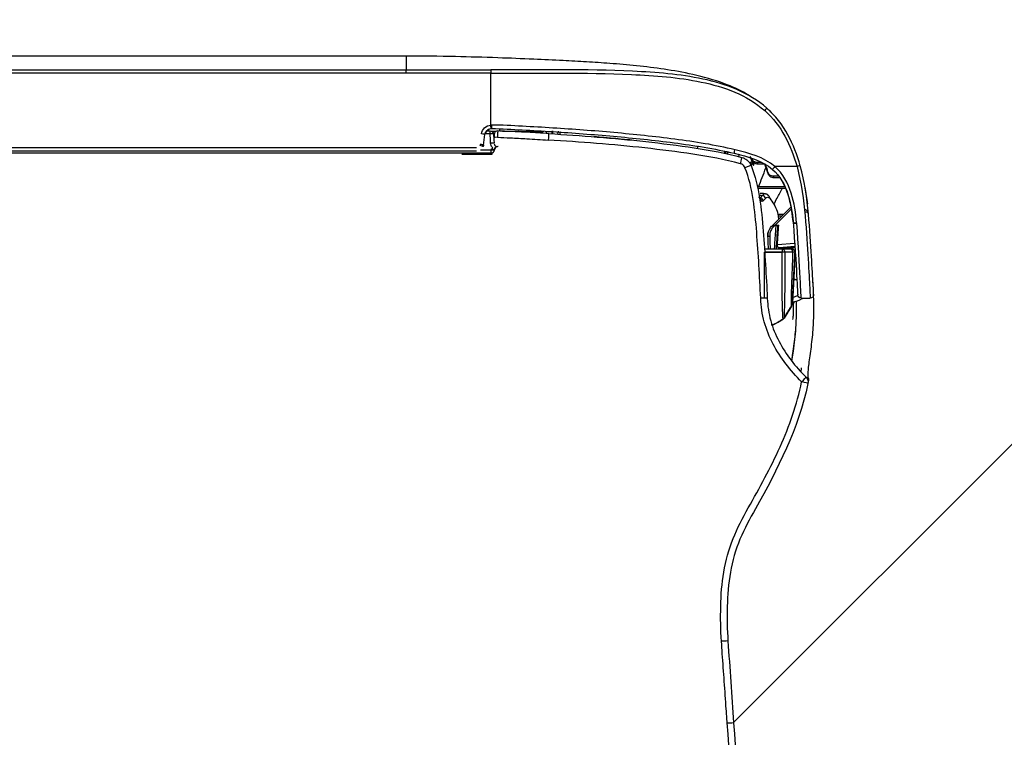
# Model space of a CAD drawing. Header units: millimetres. Extents: x 922208 to 1069538, y -182208 to -99877.
# Tile 150 of 256: x 990569 to 990711, y -172232 to -172129. Entities that reach past the tile are written whole.
import ezdxf

# ---------------------------------------------------------------- set-up
doc = ezdxf.new("R2010")
doc.units = ezdxf.units.MM
doc.header["$MEASUREMENT"] = 0
doc.layers.add('IS_KLIM_urządzenia', color=3, linetype='Continuous')
doc.layers.add('K_skropliny', color=7, linetype='SK', lineweight=30, true_color=0x008942)
doc.linetypes.add('SK', pattern='A,13.7,-5.08,["SK",Standard,S=2.54,R=0,X=-2,Y=-1.27],-5.08', length=23.86)

# ---------------------------------------------------------------- blocks, each defined once
blk = doc.blocks.new('G$CFEA986A8')
at = {"layer": 'IS_KLIM_urządzenia', "linetype": 'Continuous'}
for p, q in [((2.71, 28.23), (3.1, 35.54)), ((3.1, 35.54), (3.1, 35.54)), ((3.24, 36.01), (3.24, 36.02)), ((3.24, 36.02), (3.24, 36.01)), ((2.73, 27.62), (4.82, 27.62)), ((2.74, 28.23), (2.74, 28.23)), ((2.74, 27.41), (5, 27.61)), ((5.25, 27.13), (2.77, 26.91)), ((3.03, 28.23), (3.03, 28.23)), ((4.22, 28.23), (4.22, 28.23)), ((4.55, 28.23), (4.55, 28.23)), ((3.18, 21.95), (5.57, 24.34)), ((5.93, 24.34), (3.22, 21.63)), ((5.57, 24.34), (5.44, 24.33)), ((5.57, 24.34), (5.85, 24.61)), ((5.93, 24.34), (5.57, 24.34)), ((6.02, 24.44), (5.93, 24.34)), ((46.34, 14.13), (46.34, 14)), ((50.7, 14.13), (46.34, 14.13)), ((46.52, 13.99), (46.52, 13.96)), ((46.52, 13.96), (921.55, 13.84)), ((46.52, 13.51), (46.52, 13.96)), ((48, 13.51), (46.52, 13.51)), ((47.59, 12.8), (47.38, 11.3)), ((48.58, 13.7), (919.48, 13.58)), ((919.48, 13.06), (48.58, 13.18)), ((46.64, 11.21), (47.36, 11.21)), ((46.64, 11.21), (46.64, 10.75)), ((47.11, 10.75), (46.64, 10.75)), ((46.54, 9.92), (46.54, 2.46)), ((58.74, 2.46), (909.33, 2.34)), ((909.33, 1.87), (58.74, 1.98)), ((58.74, 0), (58.74, 1.98)), ((58.73, 0), (909.33, -0.12))]:
    blk.add_line(p, q, dxfattribs=at)
for points in [[(37.64, 10.75, 0), (37.64, 10.76, 0), (37.64, 10.76, 0), (37.64, 10.77, 0), (37.64, 10.78, 0), (37.64, 10.79, 0), (37.64, 10.8, 0), (37.64, 10.81, 0), (37.64, 10.82, 0), (37.64, 10.83, 0), (37.64, 10.84, 0), (37.64, 10.84, 0), (37.65, 10.85, 0), (37.65, 10.86, 0), (37.65, 10.87, 0), (37.65, 10.88, 0), (37.65, 10.89, 0), (37.65, 10.9, 0), (37.65, 10.91, 0), (37.65, 10.92, 0), (37.65, 10.92, 0), (37.65, 10.93, 0), (37.65, 10.94, 0), (37.65, 10.95, 0), (37.65, 10.96, 0), (37.65, 10.97, 0), (37.65, 10.98, 0), (37.65, 10.99, 0), (37.65, 11, 0), (37.65, 11, 0), (37.65, 11.01, 0), (37.65, 11.02, 0), (37.65, 11.03, 0), (37.65, 11.04, 0), (37.65, 11.05, 0), (37.65, 11.06, 0), (37.65, 11.07, 0), (37.65, 11.08, 0), (37.65, 11.08, 0), (37.65, 11.09, 0), (37.65, 11.1, 0), (37.65, 11.11, 0), (37.65, 11.12, 0), (37.65, 11.13, 0), (37.66, 11.14, 0), (37.66, 11.15, 0), (37.66, 11.16, 0), (37.66, 11.16, 0), (37.66, 11.17, 0), (37.66, 11.18, 0), (37.66, 11.19, 0)], [(37.72, 10.74, 0), (37.72, 10.75, 0), (37.72, 10.76, 0), (37.72, 10.77, 0), (37.72, 10.78, 0), (37.72, 10.79, 0), (37.72, 10.79, 0), (37.72, 10.8, 0), (37.72, 10.81, 0), (37.72, 10.82, 0), (37.72, 10.83, 0), (37.73, 10.84, 0), (37.73, 10.85, 0), (37.73, 10.86, 0), (37.73, 10.87, 0), (37.73, 10.87, 0), (37.73, 10.88, 0), (37.73, 10.89, 0), (37.73, 10.9, 0), (37.73, 10.91, 0), (37.73, 10.92, 0), (37.73, 10.93, 0), (37.73, 10.94, 0), (37.73, 10.95, 0), (37.73, 10.95, 0), (37.73, 10.96, 0), (37.73, 10.97, 0), (37.73, 10.98, 0), (37.73, 10.99, 0), (37.73, 11, 0), (37.73, 11.01, 0), (37.73, 11.02, 0), (37.73, 11.03, 0), (37.73, 11.03, 0), (37.73, 11.04, 0), (37.73, 11.05, 0), (37.73, 11.06, 0), (37.73, 11.07, 0), (37.73, 11.08, 0), (37.73, 11.09, 0), (37.73, 11.1, 0), (37.73, 11.11, 0), (37.73, 11.11, 0), (37.73, 11.12, 0), (37.73, 11.13, 0), (37.74, 11.14, 0), (37.74, 11.15, 0), (37.74, 11.16, 0), (37.74, 11.17, 0), (37.74, 11.18, 0), (37.74, 11.19, 0)]]:
    blk.add_polyline3d(points, dxfattribs=at)
at = {"layer": 'IS_KLIM_urządzenia', "linetype": 'Continuous', "extrusion": (0, 0, -1)}
for centre, radius, start, end in [((-1.84, 46.94), 1, 314.7826, 11.7219), ((-0.53, 34.35), 0.5, 357.2068, 90), ((-1.83, 34.35), 0.5, 90, 177.181), ((-46.64, 11.25), 0.5, 270, 357), ((-46.39, 11.44), 1, 188, 264.2856), ((-46.39, 11.42), 1.5, 188, 264.2856)]:
    blk.add_arc(centre, radius, start, end, dxfattribs=at)
at = {"layer": 'IS_KLIM_urządzenia', "linetype": 'Continuous', "extrusion": (-1.54693e-05, -6.12303e-17, -1)}
blk.add_arc((-3.24, 28.23, -0.01), 0.498, 270, 359.4983, dxfattribs=at)
at = {"layer": 'IS_KLIM_urządzenia', "linetype": 'Continuous'}
for centre, start, end in [((2.5, 23.81), 5.1428, 5.6972), ((48.11, 12.87), 160.3327, 163.928), ((45.54, 11.27), 267.736, 0)]:
    blk.add_arc(centre, 0.5, start, end, dxfattribs=at)
for centre, major_axis, ratio, start_param, end_param in [((13.38, 84.28), (0.998, 0.07), 0.023762, 3.141593, 4.646623), ((1.84, 46.94), (0.979, -0.203), 0.056856, 3.141593, 4.651384), ((1.84, 46.94), (0.704, 0.71), 0.020204, 1.651706, 3.141593), ((7.71, 34.94), (-0.999, -0.049), 0.051256, 0, 1.514472), ((7.71, 34.9), (-0.999, -0.047), 0.051373, 0, 1.514578), ((3.38, 28.23), (0, -0.498), 0.705765, 4.721116, 6.283185), ((3.96, 27.4), (0.499, -0.033), 0.703948, 0.778487, 1.449237), ((6.36, 25.91), (0.25, 0.009), 0.004928, 6.283059, 7.845078), ((5.85, 24.61), (-0.177, 0.177), 0.009872, 3.141593, 4.709921), ((1.28, 22.79), (0.498, 0.048), 0.655613, 3.140676, 4.596546), ((2.49, 23.87), (-0.498, -0.042), 0.40242, 3.141593, 4.712356), ((2.5, 23.81), (-0.498, -0.05), 0.399009, 3.140125, 4.706849), ((2.5, 23.81), (-0.498, -0.045), 0.399039, 3.141593, 4.710711), ((6.84, 20.48), (0.38, 0.325), 0.906204, 2.398026, 3.130887), ((7.44, 20.5), (-0.376, 0.33), 0.885836, 0.804441, 2.115185), ((7.76, 20.85), (-0.367, 0.34), 0.8822, 0.840111, 2.138766), ((8.04, 20.89), (0.282, 0.413), 0.898755, 2.160862, 3.167773), ((5.72, 17.3), (0, 0.2), 0.576627, 4.721116, 6.283185), ((2.45, 15.93), (0.482, 0.133), 0.040619, 3.141593, 4.662666), ((5.63, 15.93), (-0.326, -0.379), 0.006066, 1.506881, 3.141593), ((6.49, 16.72), (0.192, 0.056), 0.184381, 5.301873, 6.283185), ((8.86, 15.62), (0.19, -0.061), 0.210046, 2.527177, 3.153928), ((9.97, 16.14), (-0.925, -0.381), 0.043497, 0, 1.508611), ((8.07, 15.3), (0, 0.2), 0.433029, 4.721116, 6.283185), ((8.96, 15.32), (-0.191, 0.059), 0.212832, 4.135574, 5.657225), ((8.8, 14.85), (0.18, 0.087), 0.196125, 5.117147, 6.283185), ((10.63, 15.55), (-0.263, -0.965), 0.021464, 4.784953, 6.283185), ((11.38, 13.51), (-0.117, -0.486), 0.019962, 3.141593, 4.771045), ((45.52, 13.53), (0.02, 0.5), 1, 3.141593, 4.708057), ((45.52, 13.53), (-0.02, -0.5), 0.999999, 0, 1.547993), ((45.57, 13.52), (-0.02, -0.5), 0.955746, 0, 1.547846), ((46.52, 13.46), (0.5, -0.017), 0.998628, 1.605655, 3.113607), ((46.52, 13.46), (-0.5, 0.017), 0.093825, 4.715665, 5.983293), ((48.08, 12.73), (0.495, -0.07), 0.051828, 3.141593, 4.719673), ((48.11, 12.87), (0.48, -0.138), 0.050296, 3.141584, 4.726878), ((45.54, 11.73), (0.5, 0), 0.093428, 4.788501, 6.283185), ((46.57, 12.58), (0.499, 0.026), 0.09496, 3.141593, 4.707412), ((39.42, 10.08), (0.996, -0.087), 0.841749, 1.62689, 2.181571), ((46.64, 11.25), (0.499, 0.026), 0.096366, 3.141593, 4.707339), ((46.39, 9.94), (0, -0.5), 0.000142, 3.141593, 4.764749), ((46.54, 9.95), (0.05, -0.498), 0.005219, 3.141593, 4.764488), ((47.87, 11.23), (0.495, -0.07), 0.051828, 3.141593, 4.719673), ((7.1, 7.87), (0.331, 0.375), 0.006851, 3.141593, 4.648558), ((46.54, 2.49), (0, 0.5), 0.000013, 3.173368, 4.660029)]:
    blk.add_ellipse(centre, major_axis=major_axis, ratio=ratio, start_param=start_param, end_param=end_param, dxfattribs=at)
at = {"layer": 'IS_KLIM_urządzenia', "linetype": 'Continuous', "extrusion": (0, 0, -1)}
for centre, major_axis, ratio, start_param, end_param in [((3.24, 28.23), (0.352, -0.352), 0.999998, 0.785397, 2.347467), ((48.58, 12.65), (-0.13, -1.08), 0.917565, 1.59215, 1.795783), ((-21.42, 382.85), (-1476.17, -4886.86), 0.031997, 4.778832, 4.778918), ((7.64, 474.84), (-1862.82, -6167.7), 0.025163, 4.780022, 4.78009), ((5.18, 514.21), (-1939.65, -6425.41), 0.026246, 4.782823, 4.782889)]:
    blk.add_ellipse(centre, major_axis=major_axis, ratio=ratio, start_param=start_param, end_param=end_param, dxfattribs=at)
at = {"layer": 'IS_KLIM_urządzenia', "linetype": 'Continuous'}
for points, degree in [([(11.56, 95.97), (10.36, 113.09), (9.16, 130.21), (7.97, 147.33)], 3), ([(8.86, 147.39), (10.07, 130.27), (11.28, 113.14), (12.48, 96.01)], 3), ([(12.48, 96.01), (11.99, 95.98), (11.56, 95.96), (11.56, 95.97)], 3), ([(12.38, 84.21), (12.11, 88.13), (11.83, 92.05), (11.56, 95.97)], 3), ([(0.77, 46.44), (0.76, 46.55), (0.76, 46.66), (0.78, 46.77)], 3), ([(0.77, 46.67), (0.75, 46.58), (0.77, 46.46)], 2), ([(0.78, 46.71), (0.77, 46.67)], 1), ([(0.77, 46.44), (0.77, 46.45), (0.77, 46.46), (0.77, 46.46)], 3), ([(1.12, 46.25), (0.98, 46.27), (0.82, 46.34), (0.77, 46.44)], 3), ([(1.81, 44.89), (1.84, 45.06), (1.87, 45.24), (1.9, 45.41)], 3), ([(4.44, 37.88), (4.99, 38.23), (5.55, 38.58), (6.17, 38.76)], 3), ([(4.44, 37.88), (4.99, 38.23), (5.55, 38.58), (6.17, 38.76)], 3), ([(4.44, 37.88), (4.95, 38.2), (5.46, 38.52), (6, 38.7)], 3), ([(4.44, 37.87), (4.94, 38.19), (5.46, 38.51), (6, 38.7)], 3), ([(5.12, 38.29), (4.79, 38.1), (4.45, 37.88)], 2), ([(6, 38.7), (5.7, 38.6), (5.4, 38.45), (5.12, 38.29)], 3), ([(6, 38.7), (5.79, 38.63), (5.59, 38.54)], 2), ([(2.99, 35.39), (2.99, 36.07), (2.97, 36.75), (2.96, 37.42)], 3), ([(3.24, 36.01), (3.59, 36.58), (3.94, 37.15), (4.28, 37.72)], 3), ([(4.28, 37.71), (3.76, 36.86), (3.24, 36)], 2), ([(4.28, 37.72), (4.28, 37.72), (4.28, 37.72), (4.28, 37.72)], 3), ([(4.29, 37.71), (4.33, 37.78), (4.38, 37.83), (4.44, 37.87)], 3), ([(4.44, 37.88), (4.44, 37.88), (4.44, 37.88), (4.44, 37.88)], 3), ([(4.44, 37.88), (4.44, 37.88), (4.44, 37.88), (4.44, 37.88)], 3), ([(2.71, 28.23), (3.1, 35.54)], 1), ([(3.1, 35.54), (2.71, 28.23)], 1), ([(3.1, 35.54), (2.71, 28.23)], 1), ([(2.81, 35.36), (2.86, 35.45), (2.91, 35.54), (2.97, 35.63)], 3), ([(3.24, 36.01), (3.16, 35.87), (3.11, 35.71), (3.1, 35.54)], 3), ([(3.1, 35.58), (3.1, 35.58)], 1), ([(3.1, 35.54), (3.1, 35.54), (3.1, 35.54), (3.1, 35.54)], 3), ([(3.1, 35.54), (3.1, 35.54), (3.1, 35.54), (3.1, 35.54)], 3), ([(1.83, 34.85), (1.4, 34.85), (0.96, 34.85), (0.53, 34.85)], 3), ([(2.31, 34.46), (2.54, 34.58), (2.78, 34.68), (3.03, 34.75)], 3), ([(0.12, 32.64), (0.12, 32.62), (0.12, 32.59), (0.12, 32.57)], 3), ([(2.92, 32.14), (2.76, 32.15), (2.6, 32.16), (2.45, 32.17)], 3), ([(2.92, 32.12), (2.76, 32.13), (2.61, 32.14), (2.45, 32.14)], 3), ([(3.24, 27.74), (2.98, 27.74), (2.74, 27.97), (2.74, 28.23)], 3), ([(3.24, 27.74), (2.98, 27.74), (2.74, 27.97), (2.74, 28.23)], 3), ([(3.24, 27.74), (2.98, 27.74), (2.75, 27.97), (2.74, 28.23)], 3), ([(3.01, 28.23), (3.4, 28.23), (3.8, 28.23), (4.2, 28.23)], 3), ([(3.03, 28.23), (3.43, 28.23), (3.82, 28.23), (4.22, 28.23)], 3), ([(3.99, 27.75), (3.99, 27.7), (3.99, 27.66), (4, 27.62)], 3), ([(4.47, 27.59), (4.48, 27.65), (4.48, 27.71), (4.49, 27.76)], 3), ([(4.81, 27.59), (4.82, 27.64), (4.82, 27.69), (4.82, 27.74)], 3), ([(4.95, 27.74), (4.95, 27.69), (4.94, 27.65), (4.94, 27.6)], 3), ([(5.25, 27.13), (5.19, 26.2), (5.13, 25.26), (5.07, 24.33)], 3), ([(7.11, 28.23), (7.11, 28.23)], 1), ([(6.61, 25.92), (6.61, 25.77), (6.62, 25.61), (6.62, 25.46)], 3), ([(6.62, 25.45), (6.62, 25.61), (6.61, 25.76), (6.61, 25.92)], 3), ([(6.54, 25.37), (6.57, 25.4), (6.59, 25.42), (6.62, 25.45)], 3), ([(6.62, 25.46), (6.62, 25.46), (6.62, 25.46), (6.62, 25.46)], 3), ([(6.62, 25.45), (6.62, 25.46), (6.62, 25.46), (6.62, 25.46)], 3), ([(0.78, 22.75), (0.79, 22.65), (0.8, 22.62)], 2), ([(2.47, 24.07), (2.47, 24.05), (2.48, 24.03), (2.48, 24.01)], 3), ([(2.99, 23.86), (2.99, 23.91)], 1), ([(2.99, 23.88), (2.99, 23.89), (2.99, 23.9), (2.99, 23.91)], 3), ([(3.07, 23), (3.04, 23.3), (3.01, 23.6), (2.99, 23.91)], 3), ([(4.39, 22.8), (4.65, 22.8), (4.92, 22.8), (5.18, 22.8)], 3), ([(5.15, 23), (4.96, 23), (4.77, 23), (4.59, 23)], 3), ([(6.36, 20.47), (5.9, 21.01), (5.56, 21.63), (5.3, 22.33)], 3), ([(1.29, 18.88), (1.16, 19.65), (1.04, 20.45), (0.94, 21.27)], 3), ([(6.48, 20.17), (6.66, 19.86), (7.06, 19.84)], 2), ([(7.29, 20.84), (7.18, 20.72), (7.08, 20.61), (6.97, 20.49)], 3), ([(7.39, 20.05), (7.49, 20.16), (7.6, 20.28), (7.71, 20.39)], 3), ([(7.71, 20.39), (7.78, 20.39), (7.86, 20.39), (7.93, 20.38)], 3), ([(7.06, 19.82), (7.74, 19.77)], 1), ([(5.61, 15.91), (7.22, 14.52), (9.31, 13.97), (11.36, 13.48)], 3), ([(11.49, 13.99), (9.53, 14.46), (7.5, 14.98), (5.96, 16.31)], 3), ([(6.61, 16.72), (6.73, 16.31), (6.86, 15.9), (7.01, 15.5)], 3), ([(7.11, 15.5), (6.95, 15.92), (6.81, 16.34), (6.68, 16.78)], 3), ([(8.59, 15.34), (8.64, 15.45), (8.68, 15.57), (8.71, 15.69)], 3), ([(8.82, 15.39), (8.78, 15.49), (8.74, 15.59), (8.71, 15.69)], 3), ([(8.92, 15.74), (8.89, 15.63), (8.85, 15.51), (8.82, 15.39)], 3), ([(7.51, 15.3), (7.73, 15.3), (7.94, 15.3), (8.16, 15.3)], 3), ([(8.82, 15.39), (8.8, 15.33), (8.78, 15.28), (8.77, 15.22)], 3), ([(8.93, 14.96), (8.99, 15.07), (9.04, 15.2), (9.08, 15.32)], 3), ([(9.21, 14.47), (9.13, 14.63), (9.05, 14.78), (8.98, 14.93)], 3), ([(9.08, 15.32), (9.1, 15.4), (9.13, 15.48), (9.15, 15.55)], 3), ([(10.84, 14.47), (10.8, 14.33), (10.76, 14.19), (10.72, 14.05)], 3), ([(12.42, 14.09), (12.38, 13.95), (12.34, 13.81)], 2), ([(12.41, 13.79), (12.43, 13.89), (12.46, 13.98), (12.48, 14.08)], 3), ([(12.7, 14.03), (12.67, 13.94), (12.65, 13.84), (12.63, 13.74)], 3), ([(12.84, 13.7), (12.86, 13.8), (12.89, 13.89), (12.91, 13.99)], 3), ([(16.78, 13.3), (16.75, 13.18), (16.72, 13.05), (16.69, 12.93)], 3), ([(46.34, 14.13), (46.34, 14.13), (46.34, 14.13), (46.34, 14.13)], 3), ([(46.52, 13.51), (46.52, 13.49), (46.52, 13.47), (46.52, 13.45)], 3), ([(38.2, 11.15), (38.2, 11.15), (38.23, 11.58), (38.26, 12.08)], 3), ([(38.51, 11.12), (38.5, 11.02), (38.49, 10.92), (38.48, 10.82)], 3), ([(39.02, 11.1), (39.26, 11.09), (39.51, 11.07), (39.75, 11.06)], 3), ([(43.76, 10.85), (44.25, 10.85), (44.75, 10.84), (45.24, 10.83)], 3), ([(46.39, 10.83), (46.18, 10.83), (45.97, 10.83), (45.75, 10.83)], 3), ([(46.49, 10.45), (46.45, 10.45), (46.42, 10.44), (46.39, 10.44)], 3), ([(6.63, 7.62), (6.47, 7.76), (6.31, 7.91), (6.16, 8.07)], 3), ([(46.54, 2.46), (50.6, 2.46), (54.67, 2.46), (58.74, 2.46)], 3), ([(58.74, 2.46), (58.74, 2.21), (58.74, 1.99), (58.74, 1.98)], 3)]:
    blk.add_open_spline(points, degree=degree, dxfattribs=at)
for points, knots in [([(12.48, 96.01), (12.48, 96.01), (12.48, 96.01), (12.53, 95.35), (12.58, 94.68), (12.81, 91.36), (13, 88.7), (13.23, 85.45), (13.27, 84.85), (13.31, 84.26)], [0, 0, 0, 0, 0.000005, 0.000005, 0.169628, 0.169628, 0.84812, 0.84812, 1, 1, 1, 1]), ([(0.86, 47.14), (2.21, 53.63), (5.22, 59.45), (9.22, 66.61), (10.01, 68.05), (11.28, 71.07), (11.73, 72.68), (12.3, 75.96), (12.44, 77.6), (12.52, 80.9), (12.49, 82.59), (12.38, 84.21)], [0, 0, 0, 0, 0.5, 0.5, 0.625, 0.625, 0.75, 0.75, 0.875, 0.875, 1, 1, 1, 1]), ([(13.31, 84.26), (13.43, 82.58), (13.45, 80.92), (13.38, 77.59), (13.25, 75.94), (12.69, 72.64), (12.26, 71.01), (11.03, 67.94), (10.25, 66.49), (7.83, 62.15), (6.23, 59.26), (3.53, 53.27), (2.44, 50.17), (1.77, 46.9)], [0, 0, 0, 0, 0.125, 0.125, 0.25, 0.25, 0.375, 0.375, 0.5, 0.5, 0.75, 0.75, 1, 1, 1, 1]), ([(1.77, 46.9), (3.4, 45.28), (4.82, 43.46), (6.4, 40.45), (6.84, 39.38), (7.45, 37.17), (7.6, 36.03), (7.65, 34.88)], [0, 0, 0, 0, 0.5, 0.5, 0.75, 0.75, 1, 1, 1, 1]), ([(0.79, 46.38), (0.81, 46.35), (0.83, 46.15), (0.82, 45.56), (0.75, 44.68), (0.59, 43.52), (0.41, 42.19), (0.23, 40.79), (0.06, 38.91), (-0.02, 36.7), (0.03, 34.49), (0.09, 33.16), (0.12, 32.58)], [0, 0, 0, 0, 0.12885, 0.245282, 0.335122, 0.40726, 0.471799, 0.536509, 0.604482, 0.745543, 0.884733, 1, 1, 1, 1]), ([(6.71, 34.89), (6.66, 35.97), (6.51, 37.05), (5.93, 39.13), (5.52, 40.14), (4.02, 42.98), (2.67, 44.7), (1.13, 46.23)], [0, 0, 0, 0, 0.25, 0.25, 0.5, 0.5, 1, 1, 1, 1]), ([(3.15, 43.79), (3.12, 43.57), (3.04, 42.96), (2.88, 41.81), (2.7, 40.4), (2.54, 38.56), (2.49, 36.85), (2.5, 35.65), (2.51, 35.23)], [0, 0, 0, 0, 0.089993, 0.237107, 0.37975, 0.527052, 0.833503, 1, 1, 1, 1]), ([(3.13, 43.63), (3.06, 43.24), (2.83, 41.75), (2.67, 40.26), (2.59, 39.15)], [0, 0, 0, 0, 0.261547, 1, 1, 1, 1]), ([(3.01, 37.92), (3, 37.79), (2.99, 37.66), (2.97, 37.49), (2.97, 37.46), (2.96, 37.42)], [0, 0, 0, 0, 0.794972, 0.794972, 1, 1, 1, 1]), ([(3.24, 36.01), (3.49, 36.42), (3.74, 36.82), (4.08, 37.39), (4.18, 37.55), (4.28, 37.72)], [0, 0, 0, 0, 0.711043, 0.711043, 1, 1, 1, 1]), ([(3.24, 36.01), (3.5, 36.43), (3.75, 36.85), (4.1, 37.41), (4.19, 37.57), (4.28, 37.72)], [0, 0, 0, 0, 0.731926, 0.731926, 1, 1, 1, 1]), ([(4.29, 37.71), (3.97, 37.19), (3.65, 36.67), (3.3, 36.1), (3.27, 36.06), (3.24, 36.01)], [0, 0, 0, 0, 0.917621, 0.917621, 1, 1, 1, 1]), ([(4.2, 28.23), (4.2, 29.24), (4.2, 30.24), (4.21, 32.24), (4.2, 33.27), (4.22, 35.2), (4.25, 36.11), (4.29, 37.36), (4.3, 37.7), (4.29, 37.71)], [0, 0, 0, 0, 0.25, 0.25, 0.5, 0.5, 0.75, 0.75, 1, 1, 1, 1]), ([(4.28, 37.72), (4.28, 37.72), (4.28, 37.72), (4.28, 37.72), (4.28, 37.72), (4.28, 37.72)], [0, 0, 0, 0, 0.500001, 0.500001, 1, 1, 1, 1]), ([(4.45, 37.88), (4.45, 37.88), (4.43, 37.87), (4.42, 37.86), (4.4, 37.84), (4.37, 37.82), (4.35, 37.8), (4.32, 37.76), (4.29, 37.72), (4.29, 37.72)], [0, 0, 0, 0, 0.029241, 0.088276, 0.151647, 0.25725, 0.525964, 0.992323, 1, 1, 1, 1]), ([(4.44, 37.88), (4.44, 37.88), (4.44, 37.88), (4.44, 37.88), (4.44, 37.88), (4.44, 37.88)], [0, 0, 0, 0, 0.593674, 0.593674, 1, 1, 1, 1]), ([(4.44, 37.87), (4.45, 37.85), (4.46, 37.53), (4.52, 36.29), (4.55, 35.36), (4.57, 33.39), (4.56, 32.34), (4.56, 30.29), (4.55, 29.26), (4.55, 28.23)], [0, 0, 0, 0, 0.25, 0.25, 0.5, 0.5, 0.75, 0.75, 1, 1, 1, 1]), ([(2.71, 28.23), (2.79, 29.71), (2.87, 31.19), (2.97, 33.03), (2.98, 33.41), (3.02, 34.12), (3.04, 34.46), (3.08, 35.26), (3.1, 35.51), (3.1, 35.54)], [0, 0, 0, 0, 0.5, 0.5, 0.625, 0.625, 0.75, 0.75, 1, 1, 1, 1]), ([(3.24, 36.01), (3.24, 35.99), (3.25, 35.75), (3.24, 34.97), (3.24, 34.63), (3.22, 33.9), (3.2, 33.49), (3.13, 31.47), (3.07, 29.85), (3.01, 28.23)], [0, 0, 0, 0, 0.25, 0.25, 0.375, 0.375, 0.5, 0.5, 1, 1, 1, 1]), ([(3.25, 36.01), (3.24, 36), (3.2, 35.94), (3.15, 35.84), (3.12, 35.72), (3.11, 35.65), (3.1, 35.62), (3.1, 35.62), (3.1, 35.62), (3.1, 35.62), (3.1, 35.61), (3.18, 36.23), (3.09, 35.5), (3.1, 35.58), (3.1, 35.58)], [0, 0, 0, 0, 0.004098, 0.020773, 0.033488, 0.040418, 0.042471, 0.042689, 0.042703, 0.042705, 0.042705, 0.045311, 0.81751, 1, 1, 1, 1]), ([(3.1, 35.54), (3.1, 35.58), (3.1, 35.55), (3.1, 35.54), (3.1, 35.54), (3.1, 35.54)], [0, 0, 0, 0, 0.5, 0.5, 1, 1, 1, 1]), ([(3.1, 35.54), (3.1, 35.54), (3.1, 35.54), (3.1, 35.54), (3.1, 35.54), (3.1, 35.54)], [0, 0, 0, 0, 0.501823, 0.501823, 1, 1, 1, 1]), ([(3.1, 35.54), (3.1, 35.54), (3.1, 35.54), (3.1, 35.54), (3.1, 35.54), (3.1, 35.54)], [0, 0, 0, 0, 0.497529, 0.497529, 1, 1, 1, 1]), ([(3.24, 36.01), (3.24, 36.01), (3.24, 36.01), (3.24, 36.01), (3.24, 36.01), (3.24, 36.01)], [0, 0, 0, 0, 0.266653, 0.266653, 1, 1, 1, 1]), ([(3.24, 36.01), (3.24, 36.01), (3.24, 36.01), (3.24, 36.01), (3.24, 36.01), (3.24, 36.01), (3.24, 36.01), (3.24, 36.01)], [0, 0, 0, 0, 0.156997, 0.156997, 0.784985, 0.784985, 1, 1, 1, 1]), ([(0.03, 34.32), (0.03, 34.32), (0.05, 33.82), (0.16, 31.93), (0.24, 30.52), (0.46, 27.06), (0.57, 24.97), (1, 20.5), (1.33, 18.12), (1.97, 15.8)], [0, 0, 0, 0, 0.25, 0.25, 0.5, 0.5, 0.75, 0.75, 1, 1, 1, 1]), ([(2.43, 15.91), (1.79, 18.29), (1.47, 20.73), (1.05, 25.3), (0.94, 27.43), (0.73, 30.97), (0.65, 32.4), (0.55, 34.34), (0.52, 34.85), (0.53, 34.85)], [0, 0, 0, 0, 0.25, 0.25, 0.5, 0.5, 0.75, 0.75, 1, 1, 1, 1]), ([(3.08, 35.41), (2.6, 35.32), (2.12, 35.16), (1.64, 34.89), (1.62, 34.88), (1.59, 34.86)], [0, 0, 0, 0, 0.948448, 0.948448, 1, 1, 1, 1]), ([(1.83, 34.85), (1.83, 34.85), (1.87, 33.81), (2.08, 30.02), (2.21, 27.26), (2.47, 24.07)], [0, 0, 0, 0, 0.5, 0.5, 1, 1, 1, 1]), ([(2.99, 23.91), (2.73, 26.99), (2.59, 29.69), (2.38, 33.37), (2.33, 34.37), (2.33, 34.37)], [0, 0, 0, 0, 0.500106, 0.500106, 1, 1, 1, 1]), ([(6.71, 34.85), (6.71, 34.85), (6.71, 34.85), (6.71, 34.86), (6.71, 34.88), (6.71, 34.89)], [0, 0, 0, 0, 0.001471, 0.001471, 1, 1, 1, 1]), ([(9.05, 15.75), (8.42, 17.27), (8.08, 18.84), (7.57, 22), (7.42, 23.6), (7.06, 28.42), (6.86, 31.65), (6.71, 34.85)], [0, 0, 0, 0, 0.25, 0.25, 0.5, 0.5, 1, 1, 1, 1]), ([(7.11, 34.81), (7.11, 34.78), (7.11, 34.74), (7.11, 33.65), (7.11, 32.55), (7.11, 30.39), (7.11, 29.31), (7.11, 28.23)], [0, 0, 0, 0, 0.017199, 0.017199, 0.508599, 0.508599, 1, 1, 1, 1]), ([(7.65, 34.88), (7.65, 34.88), (7.65, 34.88), (7.65, 34.87), (7.66, 34.86), (7.66, 34.84)], [0, 0, 0, 0, 0.001414, 0.001414, 1, 1, 1, 1]), ([(7.66, 34.84), (7.81, 31.68), (8, 28.52), (8.36, 23.79), (8.5, 22.21), (8.99, 19.1), (9.32, 17.56), (9.93, 16.07)], [0, 0, 0, 0, 0.5, 0.5, 0.75, 0.75, 1, 1, 1, 1]), ([(0.12, 32.67), (0.12, 32.66), (0.12, 32.66), (0.12, 32.65), (0.12, 32.65), (0.12, 32.64), (0.12, 32.64), (0.12, 32.64)], [0, 0, 0, 0, 0.491862, 0.491862, 0.745898, 0.745898, 1, 1, 1, 1]), ([(2.71, 28.23), (2.71, 28.23), (2.73, 28.23), (2.81, 28.23), (2.86, 28.23), (2.96, 28.23), (2.98, 28.23), (3.01, 28.23)], [0, 0, 0, 0, 0.429968, 0.429968, 0.860069, 0.860069, 1, 1, 1, 1]), ([(2.74, 28.23), (2.74, 28.23), (2.75, 28.23), (2.8, 28.23), (2.84, 28.23), (2.94, 28.23), (2.98, 28.23), (3.03, 28.23)], [0, 0, 0, 0, 0.311909, 0.311909, 0.74389, 0.74389, 1, 1, 1, 1]), ([(3.38, 27.74), (3.34, 27.74), (3.31, 27.74), (3.27, 27.74), (3.25, 27.74), (3.24, 27.74), (3.24, 27.74), (3.24, 27.74)], [0, 0, 0, 0, 0.429844, 0.429844, 0.859217, 0.859217, 1, 1, 1, 1]), ([(4.56, 27.74), (4.44, 27.74), (4.31, 27.74), (4.06, 27.74), (3.93, 27.74), (3.66, 27.74), (3.52, 27.74), (3.38, 27.74)], [0, 0, 0, 0, 0.316882, 0.316882, 0.640659, 0.640659, 1, 1, 1, 1]), ([(4.2, 28.23), (4.24, 28.23), (4.29, 28.23), (4.39, 28.23), (4.44, 28.23), (4.52, 28.23), (4.53, 28.23), (4.55, 28.23)], [0, 0, 0, 0, 0.437327, 0.437327, 0.874715, 0.874715, 1, 1, 1, 1]), ([(4.56, 27.74), (4.51, 27.74), (4.42, 27.76), (4.31, 27.88), (4.24, 28.04), (4.23, 28.17), (4.22, 28.23)], [0, 0, 0, 0, 0.28901, 0.499661, 0.756628, 1, 1, 1, 1]), ([(4.22, 28.23), (4.27, 28.23), (4.37, 28.23), (4.49, 28.23), (4.55, 28.23)], [0, 0, 0, 0, 0.500276, 1, 1, 1, 1]), ([(4.56, 27.74), (4.56, 27.74), (4.56, 27.74), (4.56, 27.75), (4.56, 27.76), (4.56, 27.78), (4.56, 27.8), (4.55, 27.84), (4.55, 27.86), (4.55, 27.9), (4.55, 27.93), (4.55, 27.98), (4.55, 28.01), (4.55, 28.1), (4.55, 28.16), (4.55, 28.23)], [0, 0, 0, 0, 0.125, 0.125, 0.25, 0.25, 0.375, 0.375, 0.5, 0.5, 0.625, 0.625, 0.75, 0.75, 1, 1, 1, 1]), ([(4.55, 28.23), (4.95, 28.23), (5.36, 28.23), (5.99, 28.23), (6.21, 28.23), (6.62, 28.23), (6.8, 28.23), (7.03, 28.23), (7.07, 28.23), (7.11, 28.23)], [0, 0, 0, 0, 0.474817, 0.474817, 0.737386, 0.737386, 0.953021, 0.953021, 1, 1, 1, 1]), ([(7.11, 28.23), (6.67, 28.23), (6.22, 28.23), (5.37, 28.23), (4.96, 28.23), (4.55, 28.23)], [0, 0, 0, 0, 0.51841, 0.51841, 1, 1, 1, 1]), ([(7.11, 27.74), (7.03, 27.74), (6.94, 27.74), (6.49, 27.74), (6.13, 27.74), (5.36, 27.74), (4.96, 27.74), (4.56, 27.74)], [0, 0, 0, 0, 0.097737, 0.097737, 0.528149, 0.528149, 1, 1, 1, 1]), ([(5, 27.61), (5.04, 27.61), (5.07, 27.6), (5.13, 27.56), (5.16, 27.53), (5.21, 27.45), (5.22, 27.41), (5.24, 27.31), (5.25, 27.26), (5.25, 27.18), (5.25, 27.15), (5.25, 27.13)], [0, 0, 0, 0, 0.247479, 0.247479, 0.496795, 0.496795, 0.717384, 0.717384, 0.907765, 0.907765, 1, 1, 1, 1]), ([(5.22, 24.33), (5.23, 24.5), (5.24, 24.66), (5.29, 25.49), (5.34, 26.16), (5.4, 27.13), (5.42, 27.43), (5.44, 27.74)], [0, 0, 0, 0, 0.146562, 0.146562, 0.73281, 0.73281, 1, 1, 1, 1]), ([(5.66, 27.74), (5.61, 26.91), (5.55, 26.08), (5.48, 24.95), (5.46, 24.64), (5.44, 24.33)], [0, 0, 0, 0, 0.72849, 0.72849, 1, 1, 1, 1]), ([(6.36, 25.91), (6.35, 26.08), (6.35, 26.24), (6.33, 26.85), (6.31, 27.29), (6.3, 27.74)], [0, 0, 0, 0, 0.274035, 0.274035, 1, 1, 1, 1]), ([(6.54, 27.74), (6.55, 27.64), (6.55, 27.54), (6.57, 26.93), (6.59, 26.42), (6.61, 25.92)], [0, 0, 0, 0, 0.164291, 0.164291, 1, 1, 1, 1]), ([(5.85, 24.61), (5.99, 24.75), (6.1, 24.92), (6.27, 25.27), (6.33, 25.46), (6.36, 25.74), (6.36, 25.83), (6.36, 25.91)], [0, 0, 0, 0, 0.410681, 0.410681, 0.822529, 0.822529, 1, 1, 1, 1]), ([(6.61, 25.92), (6.61, 25.82), (6.61, 25.72), (6.57, 25.4), (6.51, 25.18), (6.33, 24.81), (6.22, 24.65), (6.07, 24.48), (6.05, 24.46), (6.02, 24.44)], [0, 0, 0, 0, 0.177731, 0.177731, 0.59018, 0.59018, 0.940555, 0.940555, 1, 1, 1, 1]), ([(5.22, 24.33), (5.2, 24.33), (5.19, 24.33), (5.14, 24.33), (5.1, 24.33), (5.07, 24.33)], [0, 0, 0, 0, 0.325415, 0.325415, 1, 1, 1, 1]), ([(5.44, 24.33), (5.41, 24.33), (5.38, 24.33), (5.33, 24.33), (5.3, 24.33), (5.26, 24.33), (5.24, 24.33), (5.22, 24.33), (5.22, 24.33), (5.22, 24.33)], [0, 0, 0, 0, 0.315815, 0.315815, 0.631664, 0.631664, 0.946964, 0.946964, 1, 1, 1, 1]), ([(0.78, 22.75), (0.79, 22.7), (0.79, 22.67), (0.8, 22.61), (0.8, 22.59), (0.8, 22.57), (0.8, 22.57), (0.8, 22.59), (0.8, 22.6), (0.8, 22.61)], [0, 0, 0, 0, 0.272721, 0.272721, 0.545029, 0.545029, 0.816327, 0.816327, 1, 1, 1, 1]), ([(2.48, 24.01), (2.6, 22.61), (2.81, 21.15), (3.72, 18.3), (4.46, 16.92), (5.61, 15.91)], [0, 0, 0, 0, 0.5, 0.5, 1, 1, 1, 1]), ([(2.99, 23.85), (3, 23.81), (3, 23.77), (3.01, 23.64), (3.02, 23.54), (3.05, 23.29), (3.07, 23.13), (3.12, 22.73), (3.15, 22.48), (3.24, 21.89), (3.31, 21.55), (3.54, 20.47), (3.75, 19.74), (4.26, 18.52), (4.52, 18.02), (4.84, 17.55)], [0, 0, 0, 0, 0.01825, 0.01825, 0.060304, 0.060304, 0.132525, 0.132525, 0.246095, 0.246095, 0.402611, 0.402611, 0.74532, 0.74532, 1, 1, 1, 1]), ([(5.96, 16.31), (4.87, 17.25), (4.17, 18.54), (3.31, 21.19), (3.11, 22.55), (2.99, 23.85)], [0, 0, 0, 0, 0.5, 0.5, 1, 1, 1, 1]), ([(5.3, 22.33), (5.24, 22.47), (5.2, 22.67), (5.14, 23.06), (5.12, 23.23), (5.11, 23.41)], [0, 0, 0, 0, 0.624288, 0.624288, 1, 1, 1, 1]), ([(0.8, 22.62), (0.8, 22.61), (0.8, 22.58), (0.8, 22.58), (0.8, 22.57), (0.8, 22.56), (0.8, 22.55), (0.81, 22.53), (0.82, 22.47), (0.86, 22.37), (0.95, 22.25), (1.09, 22.16), (1.21, 22.12), (1.28, 22.13), (1.28, 22.13)], [0, 0, 0, 0, 0.067693, 0.176783, 0.191923, 0.20101, 0.210642, 0.23464, 0.289457, 0.395964, 0.591763, 0.776207, 0.974695, 1, 1, 1, 1]), ([(5.76, 21.33), (5.6, 21.04), (5.45, 20.74), (5.04, 19.97), (4.79, 19.48), (4.54, 19)], [0, 0, 0, 0, 0.379029, 0.379029, 1, 1, 1, 1]), ([(6.97, 20.49), (6.88, 20.38), (6.78, 20.33), (6.57, 20.3), (6.46, 20.36), (6.36, 20.47)], [0, 0, 0, 0, 0.456839, 0.456839, 1, 1, 1, 1]), ([(7.06, 19.82), (7.08, 19.82), (7.09, 19.82), (7.2, 19.84), (7.3, 19.92), (7.39, 20.05)], [0, 0, 0, 0, 0.174867, 0.174867, 1, 1, 1, 1]), ([(7.29, 20.84), (7.3, 20.84), (7.3, 20.85), (7.35, 20.89), (7.4, 20.91), (7.49, 20.91), (7.53, 20.9), (7.57, 20.87)], [0, 0, 0, 0, 0.062565, 0.062565, 0.548357, 0.548357, 1, 1, 1, 1]), ([(7.91, 20), (7.87, 20.01), (7.82, 20.01), (7.65, 20.02), (7.52, 20.03), (7.39, 20.05)], [0, 0, 0, 0, 0.263267, 0.263267, 1, 1, 1, 1]), ([(7.95, 19), (7.84, 19), (7.73, 19), (7.18, 19), (6.75, 19), (6.13, 19), (5.95, 19), (5.2, 19), (4.63, 19), (4.07, 19)], [0, 0, 0, 0, 0.084494, 0.084494, 0.422472, 0.422472, 0.560579, 0.560579, 1, 1, 1, 1]), ([(4.15, 18.8), (4.53, 18.8), (4.9, 18.8), (5.72, 18.8), (6.16, 18.8), (6.86, 18.8), (7.12, 18.8), (7.57, 18.8), (7.77, 18.8), (7.97, 18.8)], [0, 0, 0, 0, 0.296997, 0.296997, 0.640532, 0.640532, 0.845161, 0.845161, 1, 1, 1, 1]), ([(7.97, 18.8), (7.8, 18.37), (7.62, 17.93), (7.27, 17.03), (7.09, 16.55), (6.91, 16.08)], [0, 0, 0, 0, 0.478968, 0.478968, 1, 1, 1, 1]), ([(5.72, 17.5), (5.61, 17.5), (5.5, 17.5), (5.23, 17.5), (5.05, 17.5), (4.88, 17.5)], [0, 0, 0, 0, 0.390013, 0.390013, 1, 1, 1, 1]), ([(5.03, 17.3), (5.22, 17.3), (5.41, 17.3), (5.68, 17.3), (5.76, 17.3), (5.84, 17.3)], [0, 0, 0, 0, 0.696556, 0.696556, 1, 1, 1, 1]), ([(6.68, 16.78), (6.65, 16.88), (6.61, 16.98), (6.49, 17.14), (6.42, 17.22), (6.27, 17.35), (6.17, 17.4), (5.96, 17.48), (5.84, 17.5), (5.72, 17.5)], [0, 0, 0, 0, 0.230955, 0.230955, 0.455697, 0.455697, 0.706422, 0.706422, 1, 1, 1, 1]), ([(5.84, 17.3), (5.93, 17.3), (6.03, 17.28), (6.2, 17.22), (6.27, 17.18), (6.4, 17.08), (6.45, 17.02), (6.54, 16.88), (6.58, 16.81), (6.61, 16.72)], [0, 0, 0, 0, 0.299295, 0.299295, 0.552236, 0.552236, 0.775182, 0.775182, 1, 1, 1, 1]), ([(1.97, 15.8), (2.4, 14.23), (2.97, 12.73), (4.54, 9.9), (5.54, 8.58), (6.77, 7.49)], [0, 0, 0, 0, 0.5, 0.5, 1, 1, 1, 1]), ([(7.08, 7.84), (5.89, 8.89), (4.93, 10.17), (3.41, 12.92), (2.85, 14.38), (2.43, 15.91)], [0, 0, 0, 0, 0.5, 0.5, 1, 1, 1, 1]), ([(2.43, 15.91), (3.38, 15.91), (4.33, 15.91), (5.39, 15.91), (5.5, 15.91), (5.61, 15.91)], [0, 0, 0, 0, 0.894615, 0.894615, 1, 1, 1, 1]), ([(10.37, 14.59), (10.22, 14.63), (10.07, 14.69), (9.73, 14.88), (9.55, 15.02), (9.25, 15.35), (9.13, 15.55), (9.05, 15.75)], [0, 0, 0, 0, 0.262451, 0.262451, 0.631307, 0.631307, 1, 1, 1, 1]), ([(9.93, 16.07), (9.97, 15.97), (10.03, 15.87), (10.18, 15.7), (10.27, 15.63), (10.44, 15.54), (10.52, 15.51), (10.59, 15.49)], [0, 0, 0, 0, 0.368676, 0.368676, 0.737518, 0.737518, 1, 1, 1, 1]), ([(8.07, 15.5), (7.95, 15.5), (7.83, 15.5), (7.52, 15.5), (7.32, 15.5), (7.13, 15.5)], [0, 0, 0, 0, 0.379834, 0.379834, 1, 1, 1, 1]), ([(8.98, 14.93), (8.93, 15.03), (8.86, 15.13), (8.71, 15.28), (8.62, 15.34), (8.42, 15.44), (8.31, 15.48), (8.16, 15.5), (8.12, 15.5), (8.07, 15.5)], [0, 0, 0, 0, 0.291856, 0.291856, 0.579131, 0.579131, 0.886367, 0.886367, 1, 1, 1, 1]), ([(8.16, 15.3), (8.19, 15.3), (8.23, 15.3), (8.35, 15.28), (8.44, 15.26), (8.6, 15.18), (8.67, 15.13), (8.79, 15), (8.84, 14.93), (8.88, 14.85)], [0, 0, 0, 0, 0.114875, 0.114875, 0.424433, 0.424433, 0.71152, 0.71152, 1, 1, 1, 1]), ([(8.98, 14.93), (9.03, 14.82), (9.09, 14.7), (9.17, 14.55), (9.19, 14.51), (9.21, 14.48)], [0, 0, 0, 0, 0.758703, 0.758703, 1, 1, 1, 1]), ([(38.2, 11.15), (33.53, 11.44), (28.86, 11.8), (21.88, 12.56), (19.56, 12.85), (14.94, 13.56), (12.64, 13.97), (10.37, 14.59)], [0, 0, 0, 0, 0.5, 0.5, 0.75, 0.75, 1, 1, 1, 1]), ([(10.59, 15.49), (12.85, 14.87), (15.14, 14.47), (19.73, 13.76), (22.04, 13.48), (28.97, 12.72), (33.62, 12.36), (38.26, 12.08)], [0, 0, 0, 0, 0.25, 0.25, 0.5, 0.5, 1, 1, 1, 1]), ([(11.36, 13.48), (14.22, 12.79), (17.12, 12.35), (22.95, 11.58), (25.87, 11.28), (31.72, 10.75), (34.65, 10.54), (39.05, 10.26), (40.52, 10.18), (43.45, 10.02), (44.92, 9.92), (46.39, 9.92)], [0, 0, 0, 0, 0.25, 0.25, 0.5, 0.5, 0.75, 0.75, 0.875, 0.875, 1, 1, 1, 1]), ([(46.39, 10.44), (44.92, 10.44), (43.46, 10.55), (40.54, 10.7), (39.08, 10.78), (34.7, 11.06), (31.78, 11.28), (25.95, 11.8), (23.04, 12.1), (17.23, 12.87), (14.34, 13.31), (11.49, 13.99)], [0, 0, 0, 0, 0.125, 0.125, 0.25, 0.25, 0.5, 0.5, 0.75, 0.75, 1, 1, 1, 1]), ([(46.04, 12.68), (46.04, 12.69), (46.03, 12.7), (46.01, 12.77), (45.98, 12.81), (45.9, 12.9), (45.86, 12.93), (45.76, 12.99), (45.71, 13.01), (45.63, 13.02), (45.61, 13.02), (45.59, 13.02)], [0, 0, 0, 0, 0.061755, 0.061755, 0.342553, 0.342553, 0.621501, 0.621501, 0.898216, 0.898216, 1, 1, 1, 1]), ([(46.52, 13.99), (46.46, 13.99), (46.41, 13.98), (46.3, 13.94), (46.25, 13.91), (46.16, 13.84), (46.13, 13.8), (46.07, 13.7), (46.04, 13.65), (46.03, 13.56), (46.02, 13.53), (46.02, 13.5)], [0, 0, 0, 0, 0.217569, 0.217569, 0.437754, 0.437754, 0.661951, 0.661951, 0.88823, 0.88823, 1, 1, 1, 1]), ([(46.02, 13.5), (46.02, 13.5), (46.02, 13.5), (46.02, 13.5), (46.02, 13.5), (46.02, 13.49)], [0, 0, 0, 0, 0.709938, 0.709938, 1, 1, 1, 1]), ([(46.04, 13.49), (46.05, 13.49), (46.05, 13.49), (46.07, 13.48), (46.1, 13.48), (46.16, 13.47), (46.19, 13.47), (46.26, 13.46), (46.31, 13.45), (46.41, 13.45), (46.47, 13.45), (46.52, 13.45)], [0, 0, 0, 0, 0.054361, 0.054361, 0.324109, 0.324109, 0.492664, 0.492664, 0.757067, 0.757067, 1, 1, 1, 1]), ([(46.24, 13.21), (46.29, 13.25), (46.34, 13.29), (46.43, 13.37), (46.47, 13.4), (46.51, 13.44), (46.52, 13.44), (46.52, 13.45)], [0, 0, 0, 0, 0.516625, 0.516625, 0.987493, 0.987493, 1, 1, 1, 1]), ([(46.24, 13.21), (46.27, 13.19), (46.29, 13.17), (46.39, 13.06), (46.45, 12.96), (46.54, 12.75), (46.56, 12.64), (46.57, 12.53)], [0, 0, 0, 0, 0.128768, 0.128768, 0.564386, 0.564386, 1, 1, 1, 1]), ([(46.34, 14), (46.4, 14), (46.46, 14), (46.52, 13.99), (46.52, 13.99), (46.52, 13.99)], [0, 0, 0, 0, 0.980312, 0.980312, 1, 1, 1, 1]), ([(26.23, 12.1), (26.23, 12.1), (27.71, 11.94), (30.67, 11.69), (31.17, 11.65), (31.69, 11.61)], [0, 0, 0, 0, 0.843393, 0.843393, 1, 1, 1, 1]), ([(45.58, 11.68), (44.96, 11.71), (44.35, 11.74), (42.93, 11.81), (42.13, 11.85), (40.31, 11.96), (39.29, 12.02), (38.27, 12.08)], [0, 0, 0, 0, 0.252696, 0.252696, 0.581919, 0.581919, 1, 1, 1, 1]), ([(45.52, 10.77), (45.52, 10.77), (45.52, 10.78), (45.53, 10.8), (45.53, 10.84), (45.54, 10.93), (45.55, 10.97), (45.55, 11.08), (45.56, 11.17), (45.57, 11.37), (45.57, 11.47), (45.57, 11.62), (45.58, 11.65), (45.58, 11.68)], [0, 0, 0, 0, 0.104471, 0.104471, 0.333219, 0.333219, 0.476288, 0.476288, 0.705049, 0.705049, 0.934054, 0.934054, 1, 1, 1, 1]), ([(46.04, 11.27), (46.04, 11.27), (46.04, 11.28), (46.04, 11.29), (46.04, 11.31), (46.04, 11.35), (46.04, 11.37), (46.04, 11.43), (46.04, 11.47), (46.04, 11.57), (46.04, 11.62), (46.04, 11.7), (46.04, 11.71), (46.04, 11.73)], [0, 0, 0, 0, 0.101232, 0.101232, 0.330942, 0.330942, 0.474618, 0.474618, 0.704242, 0.704242, 0.933906, 0.933906, 1, 1, 1, 1]), ([(46.14, 11.23), (46.12, 11.56), (46.1, 11.89), (46.08, 12.33), (46.07, 12.44), (46.07, 12.55)], [0, 0, 0, 0, 0.752617, 0.752617, 1, 1, 1, 1]), ([(46.57, 12.53), (46.58, 12.2), (46.6, 11.87), (46.62, 11.42), (46.63, 11.32), (46.64, 11.21)], [0, 0, 0, 0, 0.752217, 0.752217, 1, 1, 1, 1]), ([(38.2, 11.15), (39.21, 11.09), (40.23, 11.03), (42.04, 10.93), (42.83, 10.89), (44.26, 10.83), (44.89, 10.8), (45.52, 10.77)], [0, 0, 0, 0, 0.415101, 0.415101, 0.741354, 0.741354, 1, 1, 1, 1]), ([(39.44, 10.92), (40.46, 10.91), (41.48, 10.89), (42.88, 10.87), (43.26, 10.86), (43.64, 10.86)], [0, 0, 0, 0, 0.726317, 0.726317, 1, 1, 1, 1]), ([(45.24, 10.83), (45.24, 10.82), (45.24, 10.81), (45.25, 10.72), (45.25, 10.63), (45.25, 10.52), (45.25, 10.51), (45.25, 10.5)], [0, 0, 0, 0, 0.096435, 0.096435, 0.929868, 0.929868, 1, 1, 1, 1]), ([(46.39, 10.44), (46.44, 10.44), (46.49, 10.45), (46.66, 10.47), (46.77, 10.51), (46.98, 10.63), (47.07, 10.71), (47.22, 10.88), (47.28, 10.99), (47.32, 11.1)], [0, 0, 0, 0, 0.117134, 0.117134, 0.393716, 0.393716, 0.693983, 0.693983, 1, 1, 1, 1]), ([(46.39, 9.92), (46.44, 9.92), (46.49, 9.92), (46.54, 9.92), (46.54, 9.92), (46.54, 9.92)], [0, 0, 0, 0, 0.999599, 0.999599, 1, 1, 1, 1]), ([(6.77, 7.49), (9.32, 5.24), (12.68, 4), (19.31, 2.6), (22.71, 2.33), (32.91, 1.87), (39.73, 1.99), (46.54, 1.99)], [0, 0, 0, 0, 0.25, 0.25, 0.5, 0.5, 1, 1, 1, 1]), ([(46.54, 2.46), (39.78, 2.46), (33.03, 2.35), (22.91, 2.79), (19.53, 3.05), (12.95, 4.41), (9.66, 5.57), (7.08, 7.84)], [0, 0, 0, 0, 0.5, 0.5, 0.75, 0.75, 1, 1, 1, 1]), ([(9.37, 5.63), (9.49, 5.56), (10.61, 4.91), (13.28, 3.72), (17.38, 2.59), (21.48, 1.87), (25.45, 1.39), (29.2, 1.06), (32.75, 0.83), (36.39, 0.63), (40.66, 0.43), (45.83, 0.23), (51.96, 0.05), (56.37, 0), (58.74, 0)], [0, 0, 0, 0, 0.008566, 0.076169, 0.171242, 0.259595, 0.342985, 0.421868, 0.488451, 0.555392, 0.638641, 0.74036, 0.860715, 1, 1, 1, 1]), ([(58.74, 1.98), (58.4, 1.98), (58.07, 1.98), (56.4, 1.98), (55.07, 1.99), (51.34, 1.99), (48.94, 1.99), (46.54, 1.99)], [0, 0, 0, 0, 0.081967, 0.081967, 0.409835, 0.409835, 1, 1, 1, 1])]:
    blk.add_open_spline(points, degree=3, knots=knots, dxfattribs=at)

msp = doc.modelspace()

# ---------------------------------------------------------------- linework, layer by layer
at = {"layer": 'K_skropliny', "ltscale": 0.5}
msp.add_line((990671.68, -172229.89), (990850.96, -172050.62), dxfattribs=at)

# ---------------------------------------------------------------- block references
at = {"layer": 'IS_KLIM_urządzenia', "rotation": 180}
msp.add_blockref('G$CFEA986A8', (990683.24, -172133.93), dxfattribs=at)

doc.saveas('drawing.dxf')
